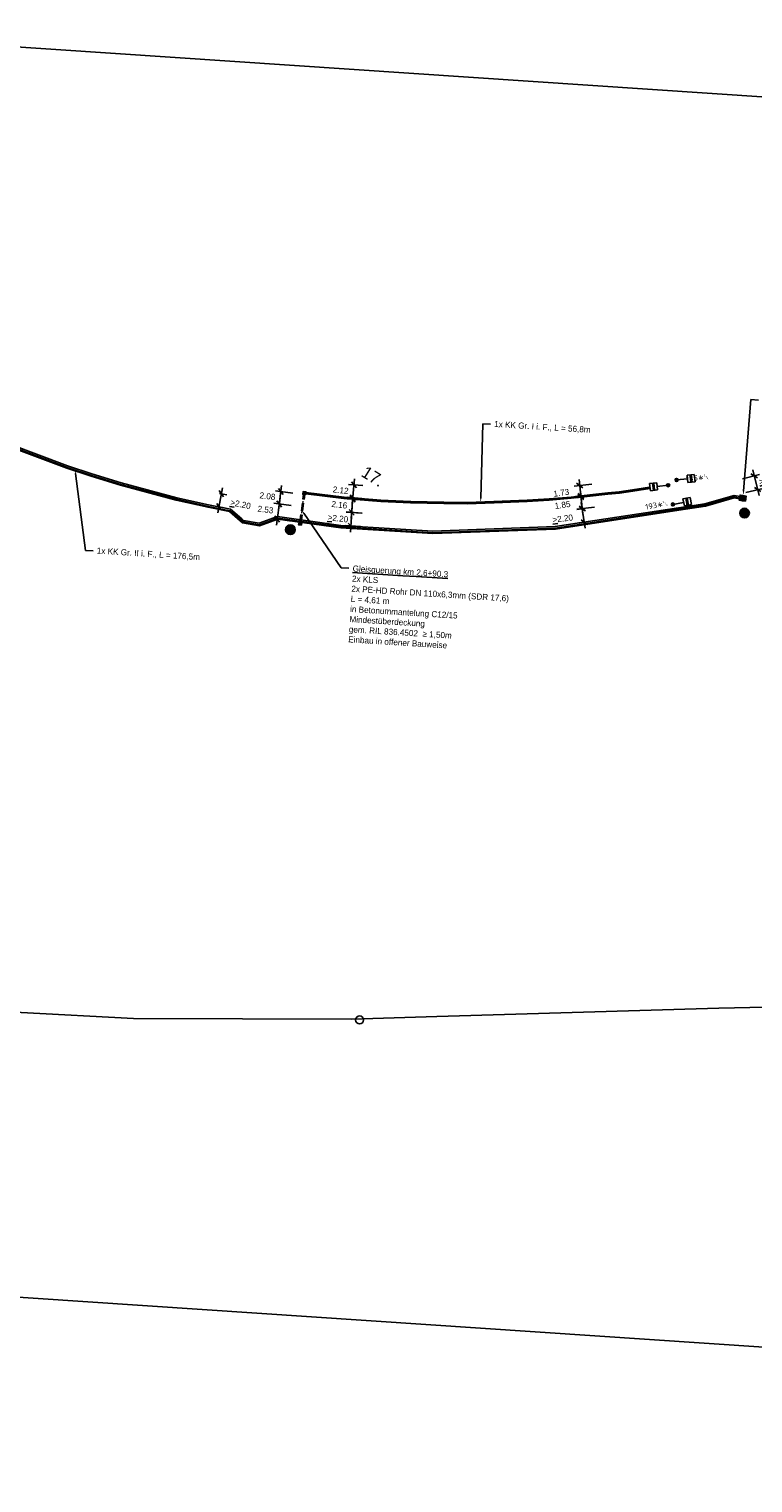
# Model space of a CAD drawing. Header units: metres. Extents: x 4433364 to 4435009, y 5475137 to 5475997.
# Tile 46 of 48: x 4434532 to 4434651, y 5475137 to 5475376. Entities that reach past the tile are written whole.
import ezdxf
from ezdxf import colors
from ezdxf.entities.mleader import LeaderData, LeaderLine
from ezdxf.enums import TextEntityAlignment as Align
from ezdxf.math import Vec2, Vec3

# ---------------------------------------------------------------- set-up
doc = ezdxf.new("R2010")
doc.units = ezdxf.units.M
doc.header["$PDMODE"] = 64
doc.linetypes.add('STRICHLINIE', pattern=[0.75, 0.5, -0.25])
doc.linetypes.add('VERDECKT2_2', pattern=[2.38125, 1.5875, -0.79375])
for name, color, linetype, plot in [('GTU_A_Ansichtsfenster', 6, 'Continuous', False), ('GTU_A_Hilfslayer', 3, 'Continuous', False), ('GTU_Hilfslayer', 3, 'Continuous', False)]:
    doc.layers.add(name, color=color, linetype=linetype, plot=plot)
for name, color, linetype in [('GTU_P', 1, 'Continuous'), ('GTU_P_Bemaßung', 1, 'Continuous'), ('GTU_P_Dritter', 191, 'Continuous'), ('GTU_Planung', 1, 'Continuous'), ('GTU_Planung_Bemaßung', 1, 'Continuous')]:
    doc.layers.add(name, color=color, linetype=linetype)
doc.styles.add('ISO8', font='iso8.shx')
doc.styles.add('PROVI', font='PROVI.SHX')
doc.styles.add('R1', font='ISO8.SHX', dxfattribs={"oblique": 15, "height": 1.8})
doc.styles.add('S1', font='iso8', dxfattribs={"height": 1.8})
doc.styles.add('US', font='PROVI.SHX', dxfattribs={"oblique": 45, "height": 1.3})
doc.dimstyles.new('1zu500', dxfattribs={"dimscale": 5, "dimtxt": 0.2, "dimasz": 0.18, "dimexe": 0.18, "dimexo": 0.02, "dimgap": 0.09, "dimtad": 0, "dimtih": 1, "dimtoh": 1, "dimzin": 4, "dimdsep": 46, "dimtxsty": 'PROVI', "dimblk1": 'OBLIQUE', "dimblk2": 'OBLIQUE', "dimsah": 1, "dimcen": 0.3, "dimdle": 0.2, "dimclrd": 256, "dimclre": 256, "dimclrt": 256, "dimadec": 0, "dimazin": 0, "dimtfac": 1, "dimtdec": 4, "dimtofl": 0, "dimtmove": 2, "dimatfit": 3, "dimldrblk": 'NONE', "dimfxl": 0.4, "dimfxlon": 1, "dimtfill": 1, "dimtfillclr": 256, "dimtolj": 1, "dimtzin": 0, "dimlwd": -1, "dimlwe": -1, "dimarcsym": 0})

# ---------------------------------------------------------------- blocks, each defined once
blk = doc.blocks.new('_OBLIQUE')
at = {"color": 0, "linetype": 'ByBlock'}
blk.add_line((-0.5, -0.5), (0.5, 0.5), dxfattribs=at)
blk = doc.blocks.new('*D185')
at = {"layer": 'Defpoints', "color": 0}
for p in [(4434563.18, 5475299.38), (4434562.75, 5475297.23), (4434563.15, 5475297.16)]:
    blk.add_point(p, dxfattribs=at)
at = {"layer": 'GTU_P_Bemaßung', "linetype": 'Continuous'}
for p, q in [((4434563.77, 5475300.28), (4434562.96, 5475296.17)), ((4434563.28, 5475299.36), (4434564.46, 5475299.13)), ((4434562.85, 5475297.21), (4434564.03, 5475296.98))]:
    blk.add_line(p, q, dxfattribs=at)
at = {"layer": 'GTU_P_Bemaßung', "xscale": 0.8999999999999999, "yscale": 0.8999999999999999, "zscale": 0.8999999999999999}
for p, rotation in [((4434563.57, 5475299.3), 78.8200717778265), ((4434563.15, 5475297.16), 258.8200717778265)]:
    blk.add_blockref('_OBLIQUE', p, dxfattribs=dict(at, rotation=rotation))
at = {"layer": 'GTU_P_Bemaßung', "insert": (4434566.72, 5475297.57), "char_height": 1, "attachment_point": 5, "rotation": 348.6414, "style": 'PROVI', "bg_fill": 3, "box_fill_scale": 1.1, "bg_fill_color": 256, "bg_fill_true_color": 13158600, "bg_fill_transparency": 0}
blk.add_mtext('\\A1;{\\L>}2.20', dxfattribs=at)
blk = doc.blocks.new('_None')
blk = doc.blocks.new('S0GD03_0')
for p, q in [((0, -0.75), (0, 0.75)), ((0, 0), (4.5, 0))]:
    blk.add_line(p, q)
at = {"style": 'S1'}
blk.add_attdef('PNR', text='', height=1.8, dxfattribs=at).set_placement((-1.5, 0), align=Align.MIDDLE_RIGHT)
at = {"style": 'US', "oblique": 45}
for flags, p in [(3, (0, 3.14)), (1, (0, 1))]:
    blk.add_attdef('0000ID01', text='', height=1.6, dxfattribs=dict(at, flags=flags)).set_placement(p, align=Align.CENTER)
at = {"style": 'R1', "oblique": 15}
blk.add_attdef('PKM', text='', height=1.8, rotation=90, dxfattribs=at).set_placement((0, -2.5), align=Align.MIDDLE_RIGHT)
blk = doc.blocks.new('S0GD1B_0')
for p, q in [((0, 1.5), (3, 1.5)), ((0, -1.5), (0, 1.5)), ((1.25, -1.5), (1.25, 1.5)), ((1.75, -1.5), (1.75, 1.5)), ((3, 1.5), (3, -1.5)), ((3, -1.5), (0, -1.5))]:
    blk.add_line(p, q)
blk.add_solid([(1.25, -1.5), (1.75, -1.5), (1.25, 1.5), (1.75, 1.5)])
at = {"style": 'US', "oblique": 45}
for flags, p in [(3, (0, 8.99)), (1, (0, 6.89))]:
    blk.add_attdef('0000ID01', text='', height=1.6, dxfattribs=dict(at, flags=flags)).set_placement(p, align=Align.CENTER)
at = {"style": 'US', "oblique": 45, "flags": 1}
for tag, p in [('0KM', (5.94, -3.37)), ('0NR', (5.94, -5.37)), ('0TYP', (5.94, -7.37)), ('0ZGO2', (5.75, -12.21)), ('0STE', (5.94, -9.45)), ('0ZGO3', (5.75, -14.21)), ('0HOE', (5.75, -16.35)), ('0ENT', (5.75, -18.35)), ('0FUN', (5.62, -20.69)), ('0POS', (5.62, -22.69)), ('0KE', (5.62, -24.85)), ('0LBK', (5.62, -26.85))]:
    blk.add_attdef(tag, p, '', height=1.6, dxfattribs=at)
blk = doc.blocks.new('KREISG-10')
h = blk.add_hatch(color=256)
edge = h.paths.add_edge_path()
edge.add_arc((0, 0), 0.5, 0, 360)
blk.add_circle((0, 0), 0.5)
blk = doc.blocks.new('GTU_KTB_Anschluss')
at = {"linetype": 'Continuous', "true_color": 0xffffff}
h = blk.add_hatch(color=7, dxfattribs=at)
h.dxf.hatch_style = 2
h.paths.add_polyline_path([(0.79, 0.09, 1), (-0.79, 0.09, 1)])
h = blk.add_hatch(color=7, dxfattribs=at)
h.dxf.hatch_style = 2
h.paths.add_polyline_path([(-0.57, -0.67), (0.57, -0.67), (0.57, 0.83), (-0.57, 0.83)], flags=9)
at = {"color": 1, "linetype": 'Continuous'}
blk.add_circle((0, 0.09), 0.79, dxfattribs=at)
at = {"color": 1, "linetype": 'Continuous', "insert": (-0.32, 0.58), "char_height": 1, "width": 2.0437, "attachment_point": 1, "style": 'PROVI'}
blk.add_mtext('A', dxfattribs=at)
blk = doc.blocks.new('GTU_LP_KTB_Schachtanschlussbausatz Typ II links')
at = {"true_color": 0xffffff}
blk.add_hatch(color=7, dxfattribs=at).paths.add_polyline_path([(-1.05, 0.2), (-1, 0.2), (-1, -0.2), (-1.05, -0.2), (-1.05, -0.42), (0, -0.42), (0, 0.42), (-1.05, 0.42)])
for p, q in [((-0.56, 0.36), (-1, 0.36)), ((-0.97, 0.37), (-0.97, 0.36)), ((-0.5, 0.36), (0, 0.36)), ((-0.97, -0.37), (-0.97, -0.36)), ((-0.5, -0.36), (0, -0.36))]:
    blk.add_line(p, q)
at = {"linetype": 'STRICHLINIE', "ltscale": 0.5}
for p, q in [((0, 0.31), (-1, 0.31)), ((-0.56, 0.36), (-0.56, -0.36)), ((0, -0.31), (-1, -0.31))]:
    blk.add_line(p, q, dxfattribs=at)
for points in [[(-0.97, 0.42), (-1.05, 0.42), (-1.05, 0.2), (-1, 0.2)], [(-0.56, 0.42), (-0.97, 0.42), (-0.97, 0.37), (-1, 0.37), (-1, -0.37), (-0.97, -0.37), (-0.97, -0.42), (-0.56, -0.42)], [(0, -0.42), (-0.5, -0.42), (-0.56, -0.42), (-0.56, -0.36), (-0.5, -0.36), (-0.5, 0.36), (-0.56, 0.36), (-0.56, 0.42), (0, 0.42), (0, -0.42)], [(-0.97, -0.42), (-1.05, -0.42), (-1.05, -0.2), (-1, -0.2)], [(-0.56, -0.36), (-1, -0.36)]]:
    blk.add_lwpolyline(points)
blk = doc.blocks.new('*D223')
at = {"layer": 'Defpoints', "color": 0}
for p in [(4434622.87, 5475296.84), (4434623.21, 5475294.62), (4434623.21, 5475294.62)]:
    blk.add_point(p, dxfattribs=at)
at = {"layer": 'GTU_P_Bemaßung'}
for p, q in [((4434622.77, 5475296.82), (4434621.98, 5475296.7)), ((4434622.72, 5475297.83), (4434623.36, 5475293.63)), ((4434623.11, 5475294.61), (4434622.32, 5475294.49))]:
    blk.add_line(p, q, dxfattribs=at)
at = {"layer": 'GTU_P_Bemaßung', "xscale": 0.8999999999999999, "yscale": 0.8999999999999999, "zscale": 0.8999999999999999}
for p, rotation in [((4434622.87, 5475296.84), 98.7079487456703), ((4434623.21, 5475294.62), 278.7079487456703)]:
    blk.add_blockref('_OBLIQUE', p, dxfattribs=dict(at, rotation=rotation))
at = {"layer": 'GTU_P_Bemaßung', "insert": (4434619.66, 5475295.21), "char_height": 1, "attachment_point": 5, "rotation": 7, "style": 'PROVI', "bg_fill": 3, "box_fill_scale": 1.1, "bg_fill_color": 256, "bg_fill_true_color": 13158600, "bg_fill_transparency": 0}
blk.add_mtext('\\A1;{\\L\\A1;>}\\A1;2.20', dxfattribs=at)
blk = doc.blocks.new('GTU_LP_KTB_Kabelkleinschacht Typ II')
at = {"layer": 'GTU_Planung', "true_color": 0xffffff}
blk.add_hatch(color=7, dxfattribs=at).paths.add_polyline_path([(0.235, 0.47), (-0.235, 0.47), (-0.235, 0), (0.235, 0)])
blk.add_lwpolyline([(-0.235, 0.47), (0.235, 0.47), (0.235, 0), (-0.235, 0)], close=True)
blk = doc.blocks.new('*D278')
at = {"layer": 'Defpoints', "color": 0}
for p in [(4434576.94, 5475299.2), (4434576.68, 5475297.14)]:
    blk.add_point(p, dxfattribs=at)
at = {"layer": 'GTU_Planung_Bemaßung'}
for p, q in [((4434573.47, 5475300.66), (4434572.95, 5475296.61)), ((4434575.33, 5475299.41), (4434572.45, 5475299.78)), ((4434575.06, 5475297.35), (4434572.19, 5475297.72))]:
    blk.add_line(p, q, dxfattribs=at)
at = {"layer": 'GTU_Planung_Bemaßung', "xscale": 0.8999999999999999, "yscale": 0.8999999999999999, "zscale": 0.8999999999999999}
for p, rotation in [((4434573.08, 5475297.61), 262.6425693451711), ((4434573.34, 5475299.67), 82.64256934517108)]:
    blk.add_blockref('_OBLIQUE', p, dxfattribs=dict(at, rotation=rotation))
at = {"layer": 'GTU_Planung_Bemaßung', "insert": (4434571.14, 5475298.9), "char_height": 1, "attachment_point": 5, "rotation": 353.3358, "style": 'PROVI', "bg_fill": 3, "box_fill_scale": 1.1, "bg_fill_color": 256, "bg_fill_true_color": 13158600, "bg_fill_transparency": 0}
blk.add_mtext('\\A1;2.08', dxfattribs=at)
at = {"layer": 'Defpoints', "color": 0}
blk.add_point((4434573.08, 5475297.61), dxfattribs=at)
blk = doc.blocks.new('*D279')
at = {"layer": 'Defpoints', "color": 0}
for p in [(4434576.68, 5475297.14), (4434576.33, 5475294.64)]:
    blk.add_point(p, dxfattribs=at)
at = {"layer": 'GTU_Planung_Bemaßung'}
for p, q in [((4434573.22, 5475298.64), (4434572.6, 5475294.15)), ((4434575.06, 5475297.37), (4434572.19, 5475297.77)), ((4434574.71, 5475294.87), (4434571.84, 5475295.27))]:
    blk.add_line(p, q, dxfattribs=at)
at = {"layer": 'GTU_Planung_Bemaßung', "xscale": 0.8999999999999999, "yscale": 0.8999999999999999, "zscale": 0.8999999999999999}
for p, rotation in [((4434573.08, 5475297.64), 82.03346613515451), ((4434572.73, 5475295.14), 262.0334661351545)]:
    blk.add_blockref('_OBLIQUE', p, dxfattribs=dict(at, rotation=rotation))
at = {"layer": 'GTU_Planung_Bemaßung', "insert": (4434570.81, 5475296.69), "char_height": 1, "attachment_point": 5, "rotation": 353.3358, "style": 'PROVI', "bg_fill": 3, "box_fill_scale": 1.1, "bg_fill_color": 256, "bg_fill_true_color": 13158600, "bg_fill_transparency": 0}
blk.add_mtext('\\A1;2.53', dxfattribs=at)
at = {"layer": 'Defpoints', "color": 0}
blk.add_point((4434572.73, 5475295.14), dxfattribs=at)
blk = doc.blocks.new('*D280')
at = {"layer": 'Defpoints', "color": 0}
for p in [(4434586.93, 5475300.62), (4434586.74, 5475298.51)]:
    blk.add_point(p, dxfattribs=at)
at = {"layer": 'GTU_Planung_Bemaßung'}
for p, q in [((4434586.83, 5475300.63), (4434584.45, 5475300.83)), ((4434585.07, 5475297.65), (4434585.43, 5475301.75)), ((4434586.64, 5475298.51), (4434584.26, 5475298.72))]:
    blk.add_line(p, q, dxfattribs=at)
at = {"layer": 'GTU_Planung_Bemaßung', "xscale": 0.8999999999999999, "yscale": 0.8999999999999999, "zscale": 0.8999999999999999}
for p, rotation in [((4434585.34, 5475300.75), 85.02209242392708), ((4434585.16, 5475298.64), 265.0220924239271)]:
    blk.add_blockref('_OBLIQUE', p, dxfattribs=dict(at, rotation=rotation))
at = {"layer": 'GTU_Planung_Bemaßung', "insert": (4434583.17, 5475299.88), "char_height": 1, "attachment_point": 5, "rotation": 353.3358, "style": 'PROVI', "bg_fill": 3, "box_fill_scale": 1.1, "bg_fill_color": 256, "bg_fill_true_color": 13158600, "bg_fill_transparency": 0}
blk.add_mtext('\\A1;2.12', dxfattribs=at)
at = {"layer": 'Defpoints', "color": 0}
blk.add_point((4434585.34, 5475300.75), dxfattribs=at)
blk = doc.blocks.new('*D281')
at = {"layer": 'Defpoints', "color": 0}
for p in [(4434586.95, 5475298.27), (4434586.79, 5475296.11)]:
    blk.add_point(p, dxfattribs=at)
at = {"layer": 'GTU_Planung_Bemaßung'}
for p, q in [((4434586.85, 5475298.28), (4434584.24, 5475298.47)), ((4434585.21, 5475299.4), (4434584.9, 5475295.25)), ((4434586.69, 5475296.12), (4434584.08, 5475296.31))]:
    blk.add_line(p, q, dxfattribs=at)
at = {"layer": 'GTU_Planung_Bemaßung', "xscale": 0.8999999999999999, "yscale": 0.8999999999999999, "zscale": 0.8999999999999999}
for p, rotation in [((4434585.14, 5475298.4), 85.70787750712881), ((4434584.98, 5475296.25), 265.7078775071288)]:
    blk.add_blockref('_OBLIQUE', p, dxfattribs=dict(at, rotation=rotation))
at = {"layer": 'GTU_Planung_Bemaßung', "insert": (4434582.95, 5475297.48), "char_height": 1, "attachment_point": 5, "rotation": 353.3358, "style": 'PROVI', "bg_fill": 3, "box_fill_scale": 1.1, "bg_fill_color": 256, "bg_fill_true_color": 13158600, "bg_fill_transparency": 0}
blk.add_mtext('\\A1;2.16', dxfattribs=at)
at = {"layer": 'Defpoints', "color": 0}
blk.add_point((4434584.98, 5475296.25), dxfattribs=at)
blk = doc.blocks.new('*D282')
at = {"layer": 'Defpoints', "color": 0}
for p in [(4434622.66, 5475298.72), (4434625.37, 5475299.01), (4434625.57, 5475297.17)]:
    blk.add_point(p, dxfattribs=at)
at = {"layer": 'GTU_Planung_Bemaßung'}
for p, q in [((4434624.65, 5475298.93), (4434621.77, 5475298.62)), ((4434622.98, 5475295.88), (4434622.56, 5475299.71)), ((4434624.86, 5475297.09), (4434621.97, 5475296.78))]:
    blk.add_line(p, q, dxfattribs=at)
at = {"layer": 'GTU_Planung_Bemaßung', "xscale": 0.8999999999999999, "yscale": 0.8999999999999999, "zscale": 0.8999999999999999}
for p, rotation in [((4434622.66, 5475298.72), 96.2755528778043), ((4434622.87, 5475296.87), 276.2755528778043)]:
    blk.add_blockref('_OBLIQUE', p, dxfattribs=dict(at, rotation=rotation))
at = {"layer": 'GTU_Planung_Bemaßung', "insert": (4434619.64, 5475297.45), "char_height": 1, "attachment_point": 5, "rotation": 8.3358, "style": 'PROVI', "bg_fill": 3, "box_fill_scale": 1.1, "bg_fill_color": 256, "bg_fill_true_color": 13158600, "bg_fill_transparency": 0}
blk.add_mtext('\\A1;1.85', dxfattribs=at)
blk = doc.blocks.new('*D283')
at = {"layer": 'Defpoints', "color": 0}
for p in [(4434622.45, 5475300.66), (4434625.42, 5475300.98), (4434625.61, 5475299.26)]:
    blk.add_point(p, dxfattribs=at)
at = {"layer": 'GTU_Planung_Bemaßung'}
for p, q in [((4434624.44, 5475300.87), (4434621.56, 5475300.56)), ((4434622.75, 5475297.94), (4434622.34, 5475301.65)), ((4434624.63, 5475299.15), (4434621.75, 5475298.84))]:
    blk.add_line(p, q, dxfattribs=at)
at = {"layer": 'GTU_Planung_Bemaßung', "xscale": 0.8999999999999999, "yscale": 0.8999999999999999, "zscale": 0.8999999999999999}
for p, rotation in [((4434622.45, 5475300.66), 96.2755529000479), ((4434622.64, 5475298.93), 276.2755529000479)]:
    blk.add_blockref('_OBLIQUE', p, dxfattribs=dict(at, rotation=rotation))
at = {"layer": 'GTU_Planung_Bemaßung', "insert": (4434619.43, 5475299.45), "char_height": 1, "attachment_point": 5, "rotation": 8.3358, "style": 'PROVI', "bg_fill": 3, "box_fill_scale": 1.1, "bg_fill_color": 256, "bg_fill_true_color": 13158600, "bg_fill_transparency": 0}
blk.add_mtext('\\A1;1.73', dxfattribs=at)
blk = doc.blocks.new('*D284')
at = {"layer": 'Defpoints', "color": 0}
for p in [(4434586.68, 5475296.12), (4434586.54, 5475293.88)]:
    blk.add_point(p, dxfattribs=at)
at = {"layer": 'GTU_Planung_Bemaßung'}
for p, q in [((4434586.58, 5475296.12), (4434584.08, 5475296.28)), ((4434585.04, 5475297.22), (4434584.77, 5475292.99)), ((4434586.44, 5475293.89), (4434583.94, 5475294.05))]:
    blk.add_line(p, q, dxfattribs=at)
at = {"layer": 'GTU_Planung_Bemaßung', "xscale": 0.8999999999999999, "yscale": 0.8999999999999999, "zscale": 0.8999999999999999}
for p, rotation in [((4434584.98, 5475296.23), 86.41702296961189), ((4434584.84, 5475293.99), 266.4170229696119)]:
    blk.add_blockref('_OBLIQUE', p, dxfattribs=dict(at, rotation=rotation))
at = {"layer": 'GTU_Planung_Bemaßung', "insert": (4434582.72, 5475295.24), "char_height": 1, "attachment_point": 5, "rotation": 353.3358, "style": 'PROVI', "bg_fill": 3, "box_fill_scale": 1.1, "bg_fill_color": 256, "bg_fill_true_color": 13158600, "bg_fill_transparency": 0}
blk.add_mtext('\\A1;{\\L>}2.20', dxfattribs=at)
at = {"layer": 'Defpoints', "color": 0}
blk.add_point((4434584.84, 5475293.99), dxfattribs=at)
blk = doc.blocks.new('*D285')
at = {"layer": 'Defpoints', "color": 0}
for p in [(4434647.18, 5475301.27), (4434647.73, 5475299)]:
    blk.add_point(p, dxfattribs=at)
at = {"layer": 'GTU_P_Bemaßung'}
for p, q in [((4434650.91, 5475303.21), (4434651.94, 5475299)), ((4434649.21, 5475301.77), (4434652.02, 5475302.45)), ((4434649.76, 5475299.49), (4434652.58, 5475300.18))]:
    blk.add_line(p, q, dxfattribs=at)
at = {"layer": 'GTU_P_Bemaßung', "xscale": 0.8999999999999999, "yscale": 0.8999999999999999, "zscale": 0.8999999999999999}
for p, rotation in [((4434651.15, 5475302.24), 103.7458114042), ((4434651.7, 5475299.97), 283.7458114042)]:
    blk.add_blockref('_OBLIQUE', p, dxfattribs=dict(at, rotation=rotation))
at = {"layer": 'GTU_P_Bemaßung', "insert": (4434653.56, 5475301.63), "char_height": 1, "attachment_point": 5, "rotation": 13.3358, "style": 'PROVI', "bg_fill": 3, "box_fill_scale": 1.1, "bg_fill_color": 256, "bg_fill_true_color": 13158600, "bg_fill_transparency": 0}
blk.add_mtext('\\A1;{\\L>}2.20', dxfattribs=at)
at = {"layer": 'Defpoints', "color": 0}
blk.add_point((4434651.7, 5475299.97), dxfattribs=at)

msp = doc.modelspace()

# ---------------------------------------------------------------- linework, layer by layer
at = {"layer": 'GTU_A_Hilfslayer', "color": 3}
msp.add_lwpolyline([(4434573.241, 5475295.27), (4434573.241, 5475295.27)], close=True, dxfattribs=at)
at = {"layer": 'GTU_Hilfslayer'}
msp.add_circle((4434586.28, 5475212.833), 0.655, dxfattribs=at)
at = {"layer": 'GTU_P', "linetype": 'Continuous'}
msp.add_lwpolyline([(4434572.413, 5475295.182), (4434572.413, 5475295.182)], close=True, dxfattribs=at)
at = {"layer": 'GTU_P_Dritter'}
msp.add_lwpolyline([(4434636.992, 5475300.696), (4434635.201, 5475300.512)], dxfattribs=at)

# ---------------------------------------------------------------- block references
at = {"layer": 'GTU_P_Bemaßung', "linetype": 'Continuous', "rotation": 355.6803569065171}
msp.add_blockref('GTU_KTB_Anschluss', (4434649.541, 5475296.028), dxfattribs=at)
at = {"layer": 'GTU_P_Dritter'}
ref = msp.add_blockref('S0GD03_0', (4434638.364, 5475301.562), dxfattribs=dict(at, xscale=0.4000000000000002, yscale=0.3999999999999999, zscale=0.4, rotation=5.872111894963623))
ref.add_attrib('PNR', '185∗␂', dxfattribs={"height": 0.9, "rotation": 5.87211, "style": 'ISO8'}).set_placement((4434643.534, 5475302.557), align=Align.TOP_RIGHT)
for name, p, xscale, yscale, zscale, rotation in [('S0GD1B_0', (4434635.201, 5475300.512), 0.4000000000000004, 0.3999999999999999, 0.4, 185.8721118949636), ('KREISG-10', (4434636.992, 5475300.696), 0.4999999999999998, 0.4999999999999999, 0.5, 329.8591897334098), ('KREISG-10', (4434638.372, 5475301.563), 0.4999999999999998, 0.4999999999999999, 0.5, 329.8591897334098), ('S0GD1B_0', (4434640.154, 5475301.746), 0.4000000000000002, 0.3999999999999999, 0.4, 5.872111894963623), ('KREISG-10', (4434637.771, 5475297.539), 0.4999999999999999, 0.4999999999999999, 0.5, 329.8591897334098), ('S0GD1B_0', (4434639.54, 5475297.871), 0.4000000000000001, 0.3999999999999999, 0.4, 10.65349316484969)]:
    msp.add_blockref(name, p, dxfattribs=dict(at, xscale=xscale, yscale=yscale, zscale=zscale, rotation=rotation))
ref = msp.add_blockref('S0GD03_0', (4434637.771, 5475297.539), dxfattribs=dict(at, xscale=0.4000000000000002, yscale=0.3999999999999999, zscale=0.4, rotation=10.65349316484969))
ref.add_attrib('PNR', '193∗␂', dxfattribs={"height": 0.9, "rotation": 10.65349, "style": 'ISO8'}).set_placement((4434636.769, 5475298.224), align=Align.TOP_RIGHT)
at = {"layer": 'GTU_Planung'}
for name, p, rotation in [('GTU_LP_KTB_Kabelkleinschacht Typ II', (4434577.24, 5475299.635), 172.3082409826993), ('GTU_LP_KTB_Schachtanschlussbausatz Typ II links', (4434649.76, 5475298.472), 349.9009088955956)]:
    msp.add_blockref(name, p, dxfattribs=dict(at, rotation=rotation))

# ---------------------------------------------------------------- texts
at = {"layer": 'GTU_A_Hilfslayer', "insert": (4434587.438, 5475303.978), "char_height": 2, "width": 4.47294, "attachment_point": 1, "rotation": 328.06696, "style": 'PROVI'}
msp.add_mtext('17.', dxfattribs=at)

# ---------------------------------------------------------------- dimensions: what is measured, and where the dimension line sits
at = {"layer": 'GTU_P_Bemaßung', "linetype": 'Continuous'}
dim = msp.add_aligned_dim(p1=(4434563.177, 5475299.382), p2=(4434562.753, 5475297.234), distance=0.404, text='{\\L>}2.20', dimstyle='1zu500', dxfattribs=at)
dim.commit()
dim.dimension.update_dxf_attribs({"geometry": '*D185', "text_midpoint": (4434566.722, 5475297.566), "text_rotation": 40})

# ---------------------------------------------------------------- next in the draw order: linework, layer by layer
at = {"layer": 'GTU_A_Ansichtsfenster', "linetype": 'Continuous', "ltscale": 2}
msp.add_lwpolyline([(4434486.436, 5475375.651), (4434998.904, 5475341.29), (4434985.19, 5475136.749), (4434421.455, 5475174.548)], close=True, dxfattribs=at)
at = {"layer": 'GTU_P', "linetype": 'Continuous'}
for points in [[(4434565.272, 5475296.299), (4434565.272, 5475296.299)], [(4434565.671, 5475296.22), (4434565.671, 5475296.22)]]:
    msp.add_lwpolyline(points, close=True, dxfattribs=at)

# ---------------------------------------------------------------- next in the draw order: leaders
at = {"layer": 'GTU_P_Bemaßung', "linetype": 'Continuous'}
ml = msp.add_multileader_mtext('Standard', dxfattribs=at)
ml.set_content('1x KK Gr. I i. F., L = 56,8m ', color=256, style='PROVI')
ml.set_leader_properties(color=256, linetype='ByLayer', lineweight=-1)
ml.build(insert=Vec2(0, 0))
ml.multileader.update_dxf_attribs({"dogleg_length": 1.25, "arrow_head_size": 0.625, "scale": 0.5})
ctx = ml.context
ctx.base_point, ctx.scale, ctx.char_height, ctx.arrow_head_size, ctx.landing_gap_size, ctx.plane_origin, ctx.plane_x_axis, ctx.plane_y_axis = Vec3(4434607.782, 5475310.702), 0.5, 1, 0.625, 0.625, Vec3(7391560.596, 12227815.042), Vec3(0.9981291, -0.0611413), Vec3(0.0611413, 0.9981291)
notes = []
notes.append((ctx, [(0, (1, 1, 0), (4434606.534, 5475310.778), (0.9981291, -0.0611413), 1.25, [(0, [(4434606.173, 5475297.941)], 0, [])])]))
ctx.mtext.insert, ctx.mtext.text_direction, ctx.mtext.rotation = Vec3(4434608.443, 5475311.273), Vec3(0.9981291, -0.0611413), 2.8349383
ctx.mtext.has_bg_fill, ctx.mtext.bg_color, ctx.mtext.bg_scale_factor, ctx.mtext.bg_transparency, ctx.mtext.use_window_bg_color = 1, -1027028792, 1, 0, 1
ml = msp.add_multileader_mtext('Standard', dxfattribs=at)
ml.set_content('1x KK Gr. II i. F., L = 176,5m ', color=256, style='PROVI')
ml.set_leader_properties(color=256, linetype='ByLayer', lineweight=-1)
ml.build(insert=Vec2(0, 0))
ml.multileader.update_dxf_attribs({"dogleg_length": 1.25, "arrow_head_size": 0.625, "scale": 0.5})
ctx = ml.context
ctx.base_point, ctx.scale, ctx.char_height, ctx.arrow_head_size, ctx.landing_gap_size, ctx.plane_origin, ctx.plane_x_axis, ctx.plane_y_axis = Vec3(4434542.469, 5475289.896), 0.5, 1, 0.625, 0.625, Vec3(7410304.967, 12219514.237), Vec3(0.9979547, -0.0639249), Vec3(0.0639249, 0.9979547)
notes.append((ctx, [(0, (1, 1, 0), (4434541.221, 5475289.976), (0.9979547, -0.0639249), 1.25, [(0, [(4434539.5, 5475303.258)], 0, [])])]))
ctx.mtext.insert, ctx.mtext.text_direction, ctx.mtext.rotation = Vec3(4434543.131, 5475290.465), Vec3(0.9979547, -0.0639249), 2.8349383
ctx.mtext.has_bg_fill, ctx.mtext.bg_color, ctx.mtext.bg_scale_factor, ctx.mtext.bg_transparency, ctx.mtext.use_window_bg_color = 1, -1027028792, 1, 0, 1
for ctx, leaders in notes:
    for number, flags, end, landing, length, lines in leaders:
        leader = LeaderData()
        leader.index, (leader.has_last_leader_line, leader.has_dogleg_vector, leader.attachment_direction) = number, flags
        leader.last_leader_point, leader.dogleg_vector, leader.dogleg_length = Vec3(end), Vec3(landing), length
        for number, points, colour, breaks in lines:
            line = LeaderLine()
            line.index, line.vertices, line.color, line.breaks = number, Vec3.list(points), colors.encode_raw_color(colour), breaks
            leader.lines.append(line)
        ctx.leaders.append(leader)

# ---------------------------------------------------------------- next in the draw order: leaders
ml = msp.add_multileader_mtext('Standard', dxfattribs=at)
ml.set_content('{\\LGleisquerung km 2,6+90,3}\\P2x {\\A1;KLS\\P}2x PE-HD Rohr DN 110x6,3mm (SDR 17,6) \\PL = 4,61 m\\Pin Betonummantelung C12/15\\PMindestüberdeckung\\Pgem. RIL 836.4502  ≥ 1,50m\\PEinbau in offener Bauweise', color=256, style='PROVI')
ml.set_leader_properties(color=256, linetype='ByLayer', lineweight=-1)
ml.build(insert=Vec2(0, 0))
ml.multileader.update_dxf_attribs({"dogleg_length": 1.25, "arrow_head_size": 0.625, "scale": 0.5})
ctx = ml.context
ctx.base_point, ctx.scale, ctx.char_height, ctx.arrow_head_size, ctx.landing_gap_size, ctx.plane_origin, ctx.plane_x_axis, ctx.plane_y_axis = Vec3(4434584.517, 5475287.067), 0.5, 1, 0.625, 0.625, Vec3(7714736.842, 12076897.316, 0), Vec3(0.9980716, -0.0620726, 0), Vec3(0.0620726, 0.9980716, 0)
notes = []
notes.append((ctx, [(0, (1, 1, 0), (4434583.27, 5475287.144), (0.9980716, -0.0620726, 0), 1.25, [(0, [(4434576.733, 5475296.635)], 0, [])])]))
ctx.mtext.insert, ctx.mtext.text_direction, ctx.mtext.rotation = Vec3(4434585.172, 5475287.527), Vec3(0.9980716, -0.0620726, 0), 5.9329891
ctx.mtext.has_bg_fill, ctx.mtext.bg_color, ctx.mtext.bg_scale_factor, ctx.mtext.bg_transparency, ctx.mtext.use_window_bg_color = 1, -1027028792, 1, 0, 1
for ctx, leaders in notes:
    for number, flags, end, landing, length, lines in leaders:
        leader = LeaderData()
        leader.index, (leader.has_last_leader_line, leader.has_dogleg_vector, leader.attachment_direction) = number, flags
        leader.last_leader_point, leader.dogleg_vector, leader.dogleg_length = Vec3(end), Vec3(landing), length
        for number, points, colour, breaks in lines:
            line = LeaderLine()
            line.index, line.vertices, line.color, line.breaks = number, Vec3.list(points), colors.encode_raw_color(colour), breaks
            leader.lines.append(line)
        ctx.leaders.append(leader)

# ---------------------------------------------------------------- next in the draw order: linework, layer by layer
at = {"layer": 'GTU_Hilfslayer'}
msp.add_lwpolyline([(4434320.024, 5475268.48), (4434336.738, 5475262.401), (4434367.45, 5475251.93), (4434378.07, 5475248.601), (4434392.893, 5475243.943), (4434409.918, 5475238.736), (4434430.795, 5475232.637), (4434456.566, 5475225.692), (4434481.358, 5475220.455), (4434499.07, 5475217.693), (4434513.713, 5475215.747), (4434530.678, 5475214.075), (4434549.097, 5475213.075), (4434584.93, 5475212.967), (4434598.994, 5475213.381), (4434645.336, 5475214.744), (4434686.186, 5475215.641)], dxfattribs=at)
at = {"layer": 'GTU_P', "linetype": 'Continuous'}
for points in [[(4434481.165, 5475329.832), (4434481.861, 5475329.429), (4434482.419, 5475329.425), (4434490.965, 5475324.502), (4434498.81, 5475320.319), (4434512.321, 5475313.789), (4434524.103, 5475308.748), (4434538.155, 5475303.487), (4434542.147, 5475302.16), (4434546.959, 5475300.683), (4434556.14, 5475298.245), (4434561.388, 5475297.066), (4434564.874, 5475296.378), (4434566.658, 5475294.844), (4434567.014, 5475294.538), (4434569.837, 5475294.036), (4434572.838, 5475295.124), (4434583.181, 5475293.692), (4434598.308, 5475292.745), (4434618.477, 5475293.493), (4434638.741, 5475296.597), (4434643.121, 5475297.267), (4434647.845, 5475298.613), (4434648.738, 5475298.453)], [(4434524.251, 5475309.119), (4434538.288, 5475303.864), (4434542.269, 5475302.541), (4434547.069, 5475301.068), (4434556.235, 5475298.634), (4434561.471, 5475297.458), (4434565.055, 5475296.75), (4434566.919, 5475295.147), (4434567.192, 5475294.912), (4434567.192, 5475294.912), (4434569.801, 5475294.449), (4434572.795, 5475295.533), (4434583.221, 5475294.09), (4434598.313, 5475293.145), (4434618.439, 5475293.892), (4434638.681, 5475296.992), (4434643.036, 5475297.658), (4434647.824, 5475299.023), (4434648.808, 5475298.847)]]:
    msp.add_lwpolyline(points, dxfattribs=at)
at = {"layer": 'GTU_Planung', "color": 7, "linetype": 'Continuous', "lineweight": 20, "true_color": 0xffffff}
msp.add_lwpolyline([(4434481.265, 5475330.005), (4434481.916, 5475329.629), (4434482.473, 5475329.625), (4434491.062, 5475324.677), (4434498.901, 5475320.497), (4434512.403, 5475313.971), (4434524.177, 5475308.934), (4434538.221, 5475303.676), (4434542.208, 5475302.351), (4434547.014, 5475300.876), (4434556.187, 5475298.439), (4434561.43, 5475297.262), (4434564.964, 5475296.564), (4434566.789, 5475294.995), (4434567.103, 5475294.725), (4434569.819, 5475294.242), (4434572.816, 5475295.328), (4434583.201, 5475293.891), (4434598.311, 5475292.945), (4434618.458, 5475293.692), (4434638.711, 5475296.794), (4434643.079, 5475297.462), (4434647.834, 5475298.818), (4434648.773, 5475298.65)], dxfattribs=at)
at = {"layer": 'GTU_Planung', "linetype": 'VERDECKT2_2', "ltscale": 0.8}
for points in [[(4434576.462, 5475294.622), (4434577.078, 5475299.183)], [(4434576.66, 5475294.595), (4434577.276, 5475299.156)]]:
    msp.add_lwpolyline(points, dxfattribs=at)
at = {"layer": 'GTU_Planung', "color": 7, "linetype": 'STRICHLINIE', "lineweight": 20, "true_color": 0xffffff}
msp.add_lwpolyline([(4434576.561, 5475294.608), (4434577.177, 5475299.169)], dxfattribs=at)

# ---------------------------------------------------------------- next in the draw order: block references
at = {"layer": 'GTU_P_Bemaßung', "linetype": 'Continuous', "rotation": 355.6803569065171}
msp.add_blockref('GTU_KTB_Anschluss', (4434574.901, 5475293.294), dxfattribs=at)
at = {"layer": 'GTU_Planung', "rotation": 172.1212743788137}
msp.add_blockref('GTU_LP_KTB_Kabelkleinschacht Typ II', (4434576.561, 5475294.608), dxfattribs=at)

# ---------------------------------------------------------------- next in the draw order: dimensions: what is measured, and where the dimension line sits
at = {"layer": 'GTU_P_Bemaßung'}
dim = msp.add_aligned_dim(p1=(4434622.871, 5475296.838), p2=(4434623.211, 5475294.623), distance=0, text='{\\L\\A1;>}\\A1;2.20', dimstyle='1zu500', override={"dimtxsty": 'PROVI', "dimtfill": 1, "dimtfillclr": 256}, dxfattribs=at)
dim.commit()
dim.dimension.update_dxf_attribs({"geometry": '*D223', "text_midpoint": (4434619.655, 5475295.212), "text_rotation": 7})

# ---------------------------------------------------------------- next in the draw order: leaders
at = {"layer": 'GTU_P_Bemaßung', "linetype": 'Continuous'}
ml = msp.add_multileader_mtext('Standard', dxfattribs=at)
ml.set_content('\\A1;1x Schachtanschlussbausatz Typ II\\P', color=256, style='PROVI')
ml.set_leader_properties(color=256, linetype='ByLayer', lineweight=-1)
ml.build(insert=Vec2(0, 0))
ml.multileader.update_dxf_attribs({"dogleg_length": 1.25, "arrow_head_size": 0.625, "scale": 0.5})
ctx = ml.context
ctx.base_point, ctx.scale, ctx.char_height, ctx.arrow_head_size, ctx.landing_gap_size, ctx.plane_origin, ctx.plane_x_axis, ctx.plane_y_axis = Vec3(4434651.848, 5475314.692), 0.5, 1, 0.625, 0.625, Vec3(7707960.438, 12080336.283, 0), Vec3(0.9979943, -0.0633037, 0), Vec3(0.0633037, 0.9979943, 0)
notes = []
notes.append((ctx, [(0, (1, 1, 0), (4434650.6, 5475314.771), (0.9979943, -0.0633037, 0), 1.25, [(0, [(4434649.331, 5475299.081)], 0, [])])]))
ctx.mtext.insert, ctx.mtext.text_direction, ctx.mtext.rotation = Vec3(4434652.503, 5475315.152), Vec3(0.9979943, -0.0633037, 0), 5.9143028
ctx.mtext.has_bg_fill, ctx.mtext.bg_color, ctx.mtext.bg_scale_factor, ctx.mtext.bg_transparency, ctx.mtext.use_window_bg_color = 1, -1027028792, 1, 0, 1
for ctx, leaders in notes:
    for number, flags, end, landing, length, lines in leaders:
        leader = LeaderData()
        leader.index, (leader.has_last_leader_line, leader.has_dogleg_vector, leader.attachment_direction) = number, flags
        leader.last_leader_point, leader.dogleg_vector, leader.dogleg_length = Vec3(end), Vec3(landing), length
        for number, points, colour, breaks in lines:
            line = LeaderLine()
            line.index, line.vertices, line.color, line.breaks = number, Vec3.list(points), colors.encode_raw_color(colour), breaks
            leader.lines.append(line)
        ctx.leaders.append(leader)

# ---------------------------------------------------------------- next in the draw order: linework, layer by layer
at = {"layer": 'GTU_P', "linetype": 'Continuous'}
for points in [[(4434577.454, 5475299.48), (4434583.727, 5475298.747), (4434589.761, 5475298.263), (4434594.678, 5475298.029), (4434600.146, 5475297.893), (4434603.977, 5475297.879), (4434608.368, 5475298.003), (4434613.8, 5475298.226), (4434617.438, 5475298.443), (4434621.054, 5475298.76), (4434624.143, 5475299.1), (4434627.069, 5475299.422), (4434628.941, 5475299.628), (4434631.127, 5475299.946), (4434633.921, 5475300.38)], [(4434577.428, 5475299.262), (4434583.705, 5475298.528), (4434589.747, 5475298.043), (4434594.67, 5475297.81), (4434600.142, 5475297.673), (4434603.979, 5475297.659), (4434608.376, 5475297.783), (4434613.811, 5475298.007), (4434617.454, 5475298.224), (4434621.076, 5475298.541), (4434624.167, 5475298.881), (4434627.093, 5475299.203), (4434628.969, 5475299.409), (4434631.16, 5475299.729), (4434633.955, 5475300.162)]]:
    msp.add_lwpolyline(points, dxfattribs=at)
at = {"layer": 'GTU_Planung', "color": 7, "linetype": 'Continuous', "lineweight": 20, "true_color": 0xffffff}
msp.add_lwpolyline([(4434577.441, 5475299.371), (4434583.716, 5475298.638), (4434589.754, 5475298.153), (4434594.674, 5475297.92), (4434600.144, 5475297.783), (4434603.978, 5475297.769), (4434608.372, 5475297.893), (4434613.805, 5475298.116), (4434617.446, 5475298.333), (4434621.065, 5475298.651), (4434624.155, 5475298.991), (4434627.081, 5475299.312), (4434628.955, 5475299.518), (4434631.143, 5475299.837), (4434633.938, 5475300.271)], dxfattribs=at)

# ---------------------------------------------------------------- next in the draw order: dimensions: what is measured, and where the dimension line sits
at = {"layer": 'GTU_P_Bemaßung'}
dim = msp.add_aligned_dim(p1=(4434647.175, 5475301.269), p2=(4434647.731, 5475298.996), distance=4.091, text='{\\L>}2.20', dimstyle='1zu500', override={"dimtxsty": 'PROVI', "dimtfill": 1, "dimtfillclr": 256}, dxfattribs=at)
dim.commit()
dim.dimension.update_dxf_attribs({"geometry": '*D285', "text_midpoint": (4434653.556, 5475301.625), "text_rotation": 20})

# ---------------------------------------------------------------- next in the draw order: dimensions: what is measured, and where the dimension line sits
at = {"layer": 'GTU_Planung_Bemaßung'}
for p1, p2, distance, picture, middle in [((4434576.944, 5475299.201), (4434576.678, 5475297.142), -3.629, '*D278', (4434571.136, 5475298.904)), ((4434586.744, 5475298.505), (4434586.928, 5475300.617), 1.59, '*D280', (4434583.168, 5475299.881))]:
    dim = msp.add_aligned_dim(p1=p1, p2=p2, distance=distance, dimstyle='1zu500', dxfattribs=at)
    dim.commit()
    dim.dimension.update_dxf_attribs({"geometry": picture, "text_midpoint": middle})
dim = msp.add_aligned_dim(p1=(4434625.572, 5475297.172), p2=(4434625.369, 5475299.013), distance=2.721, dimstyle='1zu500', dxfattribs=at)
dim.commit()
dim.dimension.update_dxf_attribs({"geometry": '*D282', "text_midpoint": (4434619.641, 5475297.452), "text_rotation": 15})

# ---------------------------------------------------------------- next in the draw order: dimensions: what is measured, and where the dimension line sits
dim = msp.add_aligned_dim(p1=(4434625.606, 5475299.261), p2=(4434625.417, 5475300.982), distance=2.983, dimstyle='1zu500', dxfattribs=at)
dim.commit()
dim.dimension.update_dxf_attribs({"geometry": '*D283', "text_midpoint": (4434619.428, 5475299.453), "text_rotation": 15})
for p1, p2, distance, picture, middle in [((4434576.678, 5475297.142), (4434576.328, 5475294.641), -3.629, '*D279', (4434570.815, 5475296.687)), ((4434586.951, 5475298.268), (4434586.789, 5475296.11), -1.818, '*D281', (4434582.945, 5475297.484))]:
    dim = msp.add_aligned_dim(p1=p1, p2=p2, distance=distance, dimstyle='1zu500', dxfattribs=at)
    dim.commit()
    dim.dimension.update_dxf_attribs({"geometry": picture, "text_midpoint": middle})

# ---------------------------------------------------------------- next in the draw order: dimensions: what is measured, and where the dimension line sits
dim = msp.add_aligned_dim(p1=(4434586.683, 5475296.119), p2=(4434586.542, 5475293.883), distance=-1.71, text='{\\L>}2.20', dimstyle='1zu500', override={"dimtxsty": 'PROVI', "dimtfill": 1, "dimtfillclr": 256}, dxfattribs=at)
dim.commit()
dim.dimension.update_dxf_attribs({"geometry": '*D284', "text_midpoint": (4434582.718, 5475295.244)})

doc.saveas('drawing.dxf')
